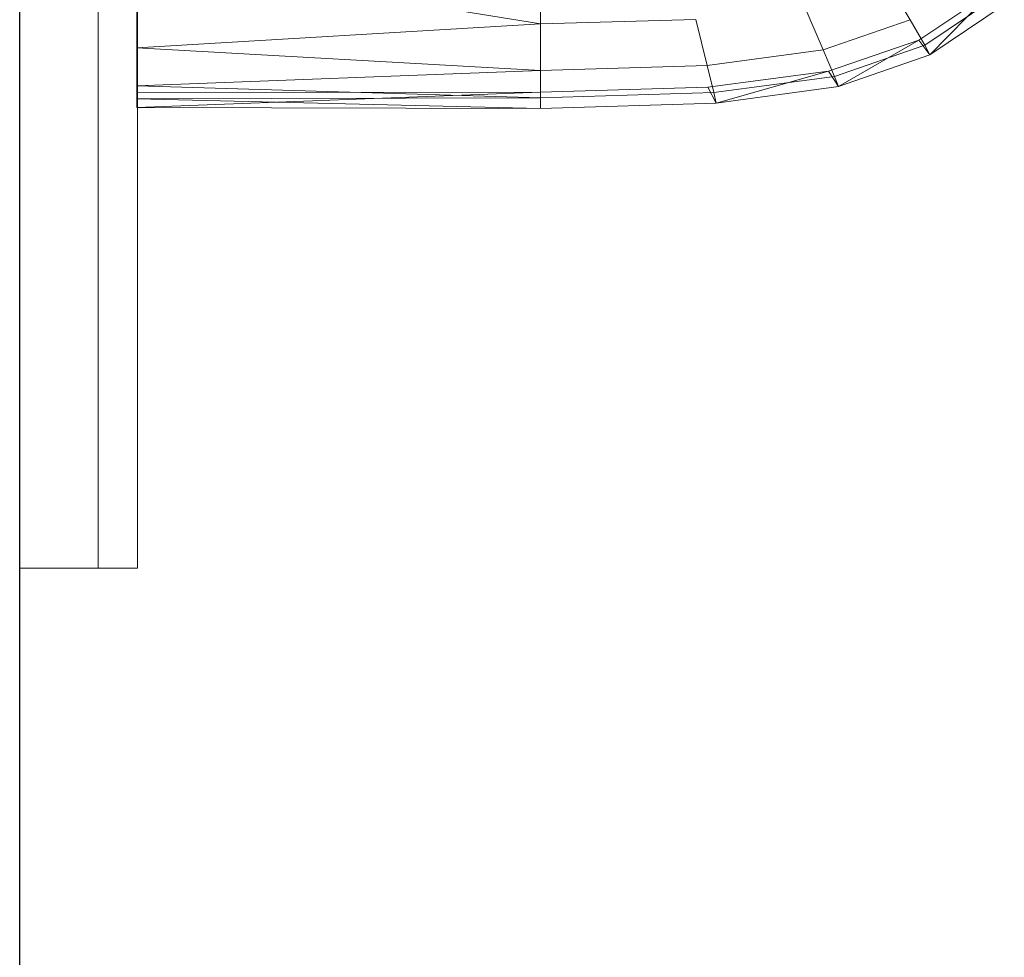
# Model space of a CAD drawing. Header units: metres. Extents: x 397.7 to 427.5, y 12.7 to 28.4.
# Tile 34 of 130: x 404.437 to 404.687, y 26.892 to 27.13. Entities that reach past the tile are written whole.
import ezdxf

# ---------------------------------------------------------------- set-up
doc = ezdxf.new("R2010")
doc.units = ezdxf.units.M
for name, color, linetype, lineweight in [('02_MOBILIARIO', 7, 'Continuous', 18), ('A-DETL-____-MBND', 7, 'Continuous', 18), ('A-GENM-____-OTLN', 7, 'Continuous', 18), ('A-WALL-____-MCUT', 7, 'Continuous', 25), ('A-WALL-____-OTLN', 7, 'Continuous', 25)]:
    doc.layers.add(name, color=color, linetype=linetype, lineweight=lineweight)

# ---------------------------------------------------------------- blocks, each defined once
blk = doc.blocks.new('Family - LONDR55-XX_ZZ-ARQ-CAA-M3D-Londres55-152769-05_ELEC_P2')
at = {"layer": 'A-GENM-____-OTLN', "color": 253, "true_color": 0xaaaaaa}
for p, q in [((0.6, 0.03), (0, 0.03)), ((0, 0.03), (0, 0.01)), ((0, 0.03), (0, 0.01)), ((0.6, 0.03), (0, 0.03)), ((0.6, 0.01), (0.6, 0.03)), ((0.6, 0.01), (0.6, 0.03)), ((0.6, 0.01), (0, 0.01)), ((0, 0.01), (0, 0)), ((0, 0), (0, 0.01)), ((0, 0.01), (0.6, 0.01)), ((0, 0.01), (0.6, 0.01)), ((0, 0.01), (0.6, 0.01)), ((0.6, 0), (0.6, 0.01)), ((0.6, 0.01), (0.6, 0)), ((0, 0), (0.6, 0)), ((0.6, 0), (0, 0))]:
    blk.add_line(p, q, dxfattribs=at)
blk = doc.blocks.new('Family - Mirall P2-152770-05_ELEC_P2')
blk.add_blockref('Family - LONDR55-XX_ZZ-ARQ-CAA-M3D-Londres55-152769-05_ELEC_P2', (0, 0))
blk = doc.blocks.new('Family - Evans P2-153146-05_ELEC_P2')
at = {"layer": 'A-WALL-____-MCUT', "color": 253, "true_color": 0xaaaaaa}
blk.add_line((0, 0), (4.54879, 0), dxfattribs=at)
at = {"layer": 'A-WALL-____-OTLN', "color": 253, "true_color": 0xaaaaaa}
blk.add_line((0, 0), (4.54879, 0), dxfattribs=at)
at = {"layer": 'A-WALL-____-OTLN', "color": 253, "lineweight": 18, "true_color": 0xaaaaaa}
blk.add_line((0, 0), (4.54879, 0), dxfattribs=at)
blk = doc.blocks.new('Family - Rentamans P2-153289-05_ELEC_P2')
at = {"layer": 'A-DETL-____-MBND', "color": 253, "true_color": 0xaaaaaa}
for p, q in [((0, 0.36146), (0, 0.00406)), ((0, 0.03818), (0, 0.01543)), ((0, 0.03818), (0.10273, 0.02147)), ((0.10273, 0.03978), (0.10273, 0.02147)), ((0.1903, 0.03348), (0.19671, 0.02256)), ((0.19894, 0.01737), (0.21762, 0.02983)), ((0.2005, 0.0161), (0.21918, 0.02865)), ((0.20176, 0.01359), (0.21762, 0.02983)), ((0.16971, 0.02635), (0.17461, 0.0149)), ((0.20176, 0.01359), (0.22069, 0.0263)), ((0.1422, 0.02264), (0.10273, 0.02147)), ((0.1422, 0.02264), (0.14508, 0.01092)), ((0.17461, 0.0149), (0.19671, 0.02256)), ((0.19671, 0.02256), (0.2005, 0.0161)), ((0.10273, 0.02147), (0, 0.01543)), ((0.10273, 0.02147), (0.10273, 0.00966)), ((0, 0.01543), (0, 0.00569)), ((0, 0.01543), (0.10273, 0.00966)), ((0.17596, 0.00947), (0.19894, 0.01737)), ((0.17751, 0.00814), (0.2005, 0.0161)), ((0.17848, 0.00552), (0.19894, 0.01737)), ((0.19894, 0.01737), (0.20176, 0.01359)), ((0.2005, 0.0161), (0.20176, 0.01359)), ((0.14508, 0.01092), (0.17461, 0.0149)), ((0.17461, 0.0149), (0.17751, 0.00814)), ((0.17848, 0.00552), (0.20176, 0.01359)), ((0.14508, 0.01092), (0.10273, 0.00966)), ((0.14508, 0.01092), (0.14679, 0.004)), ((0.10273, 0.00966), (0, 0.00569)), ((0.10273, 0.00966), (0.10273, 0.00269)), ((0.14525, 0.00536), (0.17596, 0.00947)), ((0.14679, 0.004), (0.17751, 0.00814)), ((0.14736, 0.00133), (0.17596, 0.00947)), ((0.17596, 0.00947), (0.17848, 0.00552)), ((0.17751, 0.00814), (0.17848, 0.00552)), ((0, 0.00569), (0, 0.00244)), ((0, 0.00569), (0.10273, 0.00269)), ((0.10273, 0.0041), (0.14525, 0.00536)), ((0.14736, 0.00133), (0.14525, 0.00536)), ((0.14736, 0.00133), (0.17848, 0.00552)), ((0, 0.00406), (0.10273, 0.00411)), ((0, 0.00026), (0.10273, 0.00411)), ((0, 0.00026), (0, 0.00406)), ((0.10273, 0.00269), (0, 0.00244)), ((0.10273, 0.0041), (0.10273, 0)), ((0.10273, 0.00269), (0.14679, 0.004)), ((0.10273, 0.00269), (0.10273, 0)), ((0.14679, 0.004), (0.14736, 0.00133)), ((0, 0.00244), (0, 0.00026)), ((0, 0.00244), (0.10273, 0)), ((0, 0.00026), (0.10273, 0)), ((0.10273, 0), (0.14736, 0.00133))]:
    blk.add_line(p, q, dxfattribs=at)
blk = doc.blocks.new('LONDR55-XX_ZZ-ARQ-CAA-M3D-Londres55_ifc-1-05_ELEC_P2')
at = {"layer": '02_MOBILIARIO', "color": 253, "lineweight": 18, "true_color": 0xaaaaaa}
blk.add_blockref('Family - Rentamans P2-153289-05_ELEC_P2', (404.46677, 27.10751), dxfattribs=at)
at = {"layer": 'A-GENM-____-OTLN', "color": 253, "lineweight": 18, "true_color": 0xaaaaaa, "rotation": 90}
blk.add_blockref('Family - Mirall P2-152770-05_ELEC_P2', (404.46698, 26.99052), dxfattribs=at)
at = {"layer": 'A-WALL-____-OTLN', "color": 253, "lineweight": 18, "true_color": 0xaaaaaa, "rotation": 90}
blk.add_blockref('Family - Evans P2-153146-05_ELEC_P2', (404.43698, 23.51946), dxfattribs=at)

msp = doc.modelspace()

# ---------------------------------------------------------------- block references
at = {"lineweight": 5}
msp.add_blockref('LONDR55-XX_ZZ-ARQ-CAA-M3D-Londres55_ifc-1-05_ELEC_P2', (0, 0), dxfattribs=at)

doc.saveas('drawing.dxf')
